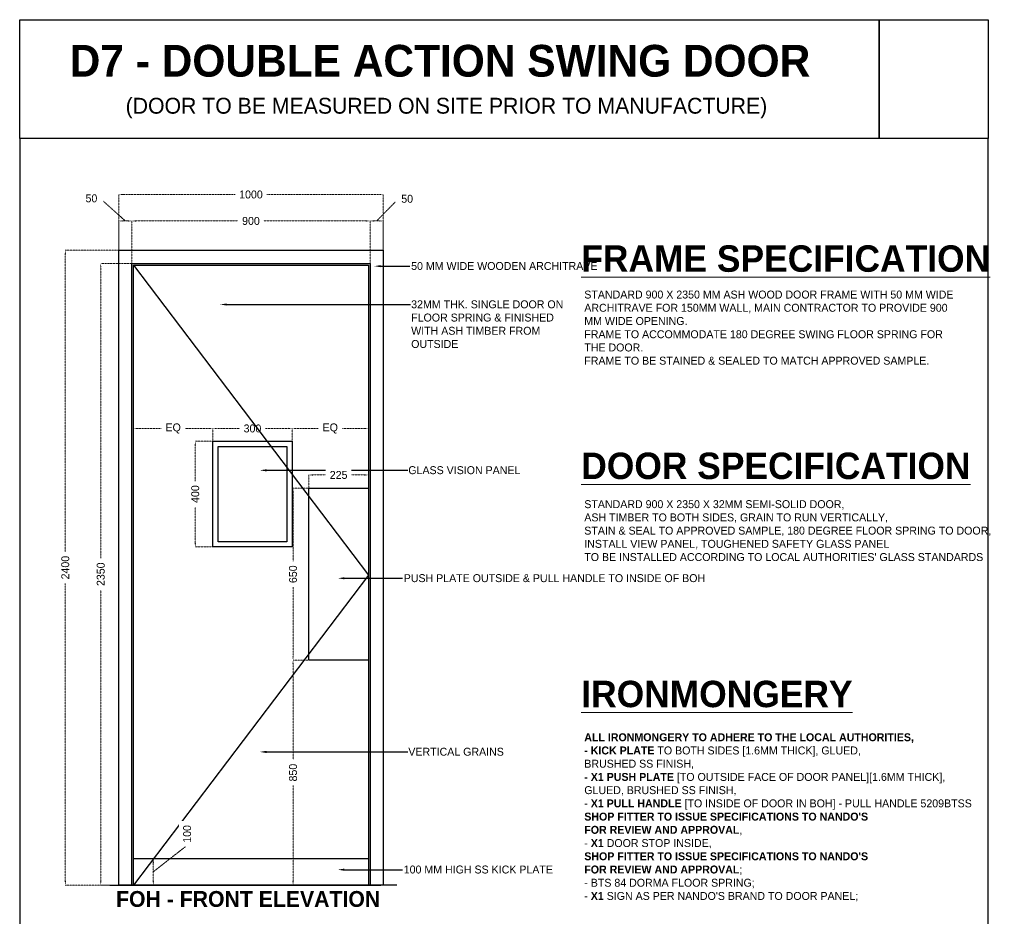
# Model space of a CAD drawing. Header units: millimetres. Extents: x 811 to 573824, y 137 to 100812.
# Tile 140 of 143: x 482095 to 485816, y 65343 to 68733. Entities that reach past the tile are written whole.
import ezdxf
from ezdxf import colors
from ezdxf.entities.mleader import LeaderData, LeaderLine
from ezdxf.math import Vec2, Vec3

# ---------------------------------------------------------------- set-up
doc = ezdxf.new("R2010")
doc.units = ezdxf.units.MM
doc.header["$LTSCALE"] = 3
doc.header["$MEASUREMENT"] = 0
doc.header["$PDMODE"] = 35
doc.linetypes.add('DASHED2', pattern=[0.375, 0.25, -0.125])
doc.layers.get('0').update_dxf_attribs({"lineweight": 0})
doc.layers.get('Defpoints').update_dxf_attribs({"lineweight": 0})
doc.layers.add('A - SHEET', color=7, linetype='Continuous', lineweight=15)
doc.layers.add('ARC - NEW DOORS', color=252, linetype='Continuous')
doc.layers.add('LEGEND', color=7, linetype='Continuous')
doc.styles.add('ARA-30', font='stylu.ttf', dxfattribs={"height": 60})
doc.styles.add('ARA-50', font='stylu.ttf', dxfattribs={"height": 50})
doc.styles.add('TXT', font='stylu.ttf', dxfattribs={"height": 20})
doc.dimstyles.new('ARA-30', dxfattribs={"dimtxt": 60, "dimasz": 50, "dimexe": 0, "dimexo": 0, "dimgap": 2, "dimtad": 0, "dimdec": 0, "dimdsep": 46, "dimtxsty": 'ARA-30', "dimcen": 30, "dimdle": 30, "dimclrd": 5, "dimclre": 5, "dimclrt": 5, "dimadec": 0, "dimazin": 3, "dimtfac": 1, "dimtdec": 0, "dimtix": 1, "dimtmove": 1, "dimatfit": 3, "dimfxl": 1, "dimtfill": 1, "dimtolj": 1, "dimlwd": 0, "dimlwe": 0, "dimarcsym": 0})

# ---------------------------------------------------------------- blocks, each defined once
blk = doc.blocks.new('*D331')
at = {"layer": 'Defpoints', "color": 0, "transparency": 16777216}
for p in [(482267.5, 67861.3), (482469.3, 67861.3), (482465.8, 65461.3)]:
    blk.add_point(p, dxfattribs=at)
at = {"layer": 'LEGEND', "color": 5, "linetype": 'DASHED2', "lineweight": 0, "transparency": 16777216}
for p, q in [((482469.3, 67861.3), (482267.5, 67861.3)), ((482267.5, 67846.3), (482267.5, 66719.9)), ((482267.5, 65476.3), (482267.5, 66602.8)), ((482465.8, 65461.3), (482267.5, 65461.3))]:
    blk.add_line(p, q, dxfattribs=at)
at = {"layer": 'LEGEND', "color": 5, "transparency": 16777216}
for points in [[(482265, 67846.3), (482270, 67846.3), (482267.5, 67861.3)], [(482265, 65476.3), (482270, 65476.3), (482267.5, 65461.3)]]:
    blk.add_solid(points, dxfattribs=at)
at = {"layer": 'LEGEND', "color": 5, "transparency": 16777216, "insert": (482267.5, 66661.3), "char_height": 60, "attachment_point": 5, "rotation": 90, "style": 'ARA-30', "bg_fill": 3, "box_fill_scale": 1.25, "bg_fill_color": 256, "bg_fill_true_color": 13158600, "bg_fill_transparency": 0}
blk.add_mtext('\\A1;{\\H0.5x;2400}', dxfattribs=at)
blk = doc.blocks.new('*D332')
at = {"layer": 'Defpoints', "color": 0, "transparency": 16777216}
for p in [(482519.3, 67811.3), (482401.4, 65461.3), (482519.3, 65461.3)]:
    blk.add_point(p, dxfattribs=at)
at = {"layer": 'LEGEND', "color": 5, "linetype": 'DASHED2', "lineweight": 0, "transparency": 16777216}
for p, q in [((482519.3, 67811.3), (482401.4, 67811.3)), ((482401.4, 67796.3), (482401.4, 66694.9)), ((482401.4, 65476.3), (482401.4, 66577.8)), ((482519.3, 65461.3), (482401.4, 65461.3))]:
    blk.add_line(p, q, dxfattribs=at)
at = {"layer": 'LEGEND', "color": 5, "transparency": 16777216}
for points in [[(482398.9, 67796.3), (482403.9, 67796.3), (482401.4, 67811.3)], [(482398.9, 65476.3), (482403.9, 65476.3), (482401.4, 65461.3)]]:
    blk.add_solid(points, dxfattribs=at)
at = {"layer": 'LEGEND', "color": 5, "transparency": 16777216, "insert": (482401.4, 66636.3), "char_height": 60, "attachment_point": 5, "rotation": 90, "style": 'ARA-30', "bg_fill": 3, "box_fill_scale": 1.25, "bg_fill_color": 256, "bg_fill_true_color": 13158600, "bg_fill_transparency": 0}
blk.add_mtext('\\A1;{\\H0.5x;2350}', dxfattribs=at)
blk = doc.blocks.new('*D333')
at = {"layer": 'Defpoints', "color": 0, "transparency": 16777216}
for p in [(483469, 68071.9), (482469.3, 67861.3), (483469, 67861.3)]:
    blk.add_point(p, dxfattribs=at)
at = {"layer": 'LEGEND', "color": 5, "linetype": 'DASHED2', "lineweight": 0, "transparency": 16777216}
for p, q in [((482469.3, 67861.3), (482469.3, 68071.9)), ((482484.3, 68071.9), (482914.9, 68071.9)), ((483454, 68071.9), (483023.3, 68071.9)), ((483469, 67861.3), (483469, 68071.9))]:
    blk.add_line(p, q, dxfattribs=at)
at = {"layer": 'LEGEND', "color": 5, "transparency": 16777216}
for points in [[(482484.3, 68074.4), (482484.3, 68069.4), (482469.3, 68071.9)], [(483454, 68074.4), (483454, 68069.4), (483469, 68071.9)]]:
    blk.add_solid(points, dxfattribs=at)
at = {"layer": 'LEGEND', "color": 5, "transparency": 16777216, "insert": (482969.1, 68071.9), "char_height": 60, "attachment_point": 5, "style": 'ARA-30', "bg_fill": 3, "box_fill_scale": 1.25, "bg_fill_color": 256, "bg_fill_true_color": 13158600, "bg_fill_transparency": 0}
blk.add_mtext('\\A1;{\\H0.5x;1000}', dxfattribs=at)
blk = doc.blocks.new('*D334')
at = {"layer": 'Defpoints', "color": 0, "transparency": 16777216}
for p in [(482469.3, 67971.9), (482469.3, 67811.3), (482519.3, 67811.3)]:
    blk.add_point(p, dxfattribs=at)
at = {"layer": 'LEGEND', "color": 5, "linetype": 'DASHED2', "lineweight": 0, "transparency": 16777216}
for p, q in [((482399.2, 68057.3), (482395.2, 68057.3)), ((482494.3, 67971.9), (482399.2, 68057.3)), ((482469.3, 67811.3), (482469.3, 67971.9)), ((482504.3, 67971.9), (482484.3, 67971.9)), ((482519.3, 67811.3), (482519.3, 67971.9))]:
    blk.add_line(p, q, dxfattribs=at)
at = {"layer": 'LEGEND', "color": 5, "transparency": 16777216}
for points in [[(482484.3, 67974.4), (482484.3, 67969.4), (482469.3, 67971.9)], [(482504.3, 67974.4), (482504.3, 67969.4), (482519.3, 67971.9)]]:
    blk.add_solid(points, dxfattribs=at)
at = {"layer": 'LEGEND', "color": 5, "transparency": 16777216, "insert": (482366.1, 68057.3), "char_height": 60, "attachment_point": 5, "style": 'ARA-30', "bg_fill": 3, "box_fill_scale": 1.25, "bg_fill_color": 256, "bg_fill_true_color": 13158600, "bg_fill_transparency": 0}
blk.add_mtext('\\A1;{\\H0.5x;50}', dxfattribs=at)
blk = doc.blocks.new('*D335')
at = {"layer": 'Defpoints', "color": 0, "transparency": 16777216}
for p in [(483419, 67971.9), (482519.3, 67811.3), (483419, 67811.3)]:
    blk.add_point(p, dxfattribs=at)
at = {"layer": 'LEGEND', "color": 5, "linetype": 'DASHED2', "lineweight": 0, "transparency": 16777216}
for p, q in [((482519.3, 67811.3), (482519.3, 67971.9)), ((482534.3, 67971.9), (482924.6, 67971.9)), ((483404, 67971.9), (483013.6, 67971.9)), ((483419, 67811.3), (483419, 67971.9))]:
    blk.add_line(p, q, dxfattribs=at)
at = {"layer": 'LEGEND', "color": 5, "transparency": 16777216}
for points in [[(482534.3, 67974.4), (482534.3, 67969.4), (482519.3, 67971.9)], [(483404, 67974.4), (483404, 67969.4), (483419, 67971.9)]]:
    blk.add_solid(points, dxfattribs=at)
at = {"layer": 'LEGEND', "color": 5, "transparency": 16777216, "insert": (482969.1, 67971.9), "char_height": 60, "attachment_point": 5, "style": 'ARA-30', "bg_fill": 3, "box_fill_scale": 1.25, "bg_fill_color": 256, "bg_fill_true_color": 13158600, "bg_fill_transparency": 0}
blk.add_mtext('\\A1;{\\H0.5x;900}', dxfattribs=at)
blk = doc.blocks.new('*D336')
at = {"layer": 'Defpoints', "color": 0, "transparency": 16777216}
for p in [(483469, 67971.9), (483419, 67811.3), (483469, 67811.3)]:
    blk.add_point(p, dxfattribs=at)
at = {"layer": 'LEGEND', "color": 5, "linetype": 'DASHED2', "lineweight": 0, "transparency": 16777216}
for p, q in [((483444, 67971.9), (483526.3, 68055.6)), ((483526.3, 68055.6), (483530.3, 68055.6)), ((483419, 67811.3), (483419, 67971.9)), ((483434, 67971.9), (483454, 67971.9)), ((483469, 67811.3), (483469, 67971.9))]:
    blk.add_line(p, q, dxfattribs=at)
at = {"layer": 'LEGEND', "color": 5, "transparency": 16777216}
for points in [[(483434, 67974.4), (483434, 67969.4), (483419, 67971.9)], [(483454, 67974.4), (483454, 67969.4), (483469, 67971.9)]]:
    blk.add_solid(points, dxfattribs=at)
at = {"layer": 'LEGEND', "color": 5, "transparency": 16777216, "insert": (483559.4, 68055.6), "char_height": 60, "attachment_point": 5, "style": 'ARA-30', "bg_fill": 3, "box_fill_scale": 1.25, "bg_fill_color": 256, "bg_fill_true_color": 13158600, "bg_fill_transparency": 0}
blk.add_mtext('\\A1;{\\H0.5x;50}', dxfattribs=at)
blk = doc.blocks.new('*D337')
at = {"layer": 'Defpoints', "color": 0, "transparency": 16777216}
for p in [(482758.6, 67139.2), (482824.9, 67139.2), (482824.9, 66739.4)]:
    blk.add_point(p, dxfattribs=at)
at = {"layer": 'LEGEND', "color": 5, "linetype": 'DASHED2', "lineweight": 0, "transparency": 16777216}
for p, q in [((482824.9, 67139.2), (482758.6, 67139.2)), ((482758.6, 67124.2), (482758.6, 66984.4)), ((482758.6, 66754.4), (482758.6, 66894.2)), ((482824.9, 66739.4), (482758.6, 66739.4))]:
    blk.add_line(p, q, dxfattribs=at)
at = {"layer": 'LEGEND', "color": 5, "transparency": 16777216}
for points in [[(482756.1, 67124.2), (482761.1, 67124.2), (482758.6, 67139.2)], [(482756.1, 66754.4), (482761.1, 66754.4), (482758.6, 66739.4)]]:
    blk.add_solid(points, dxfattribs=at)
at = {"layer": 'LEGEND', "color": 5, "transparency": 16777216, "insert": (482758.6, 66939.3), "char_height": 60, "attachment_point": 5, "rotation": 90, "style": 'ARA-30', "bg_fill": 3, "box_fill_scale": 1.25, "bg_fill_color": 256, "bg_fill_true_color": 13158600, "bg_fill_transparency": 0}
blk.add_mtext('\\A1;{\\H0.5x;400}', dxfattribs=at)
blk = doc.blocks.new('*D338')
at = {"layer": 'Defpoints', "color": 0, "transparency": 16777216}
for p in [(483124.7, 67187.3), (482824.9, 67139.2), (483124.7, 67139.2)]:
    blk.add_point(p, dxfattribs=at)
at = {"layer": 'LEGEND', "color": 5, "linetype": 'DASHED2', "lineweight": 0, "transparency": 16777216}
for p, q in [((482824.9, 67139.2), (482824.9, 67187.3)), ((482839.9, 67187.3), (482930.2, 67187.3)), ((483109.7, 67187.3), (483019.4, 67187.3)), ((483124.7, 67139.2), (483124.7, 67187.3))]:
    blk.add_line(p, q, dxfattribs=at)
at = {"layer": 'LEGEND', "color": 5, "transparency": 16777216}
for points in [[(482839.9, 67189.8), (482839.9, 67184.8), (482824.9, 67187.3)], [(483109.7, 67189.8), (483109.7, 67184.8), (483124.7, 67187.3)]]:
    blk.add_solid(points, dxfattribs=at)
at = {"layer": 'LEGEND', "color": 5, "transparency": 16777216, "insert": (482974.8, 67187.3), "char_height": 60, "attachment_point": 5, "style": 'ARA-30', "bg_fill": 3, "box_fill_scale": 1.25, "bg_fill_color": 256, "bg_fill_true_color": 13158600, "bg_fill_transparency": 0}
blk.add_mtext('\\A1;{\\H0.5x;300}', dxfattribs=at)
blk = doc.blocks.new('*D339')
at = {"layer": 'Defpoints', "color": 0, "transparency": 16777216}
for p in [(483188, 66311.3), (483128.1, 65461.3), (483188, 65461.3)]:
    blk.add_point(p, dxfattribs=at)
at = {"layer": 'LEGEND', "color": 5, "linetype": 'DASHED2', "lineweight": 0, "transparency": 16777216}
for p, q in [((483188, 66311.3), (483128.1, 66311.3)), ((483128.1, 66296.3), (483128.1, 65931.3)), ((483128.1, 65476.3), (483128.1, 65841.4)), ((483188, 65461.3), (483128.1, 65461.3))]:
    blk.add_line(p, q, dxfattribs=at)
at = {"layer": 'LEGEND', "color": 5, "transparency": 16777216}
for points in [[(483125.6, 66296.3), (483130.6, 66296.3), (483128.1, 66311.3)], [(483125.6, 65476.3), (483130.6, 65476.3), (483128.1, 65461.3)]]:
    blk.add_solid(points, dxfattribs=at)
at = {"layer": 'LEGEND', "color": 5, "transparency": 16777216, "insert": (483128.1, 65886.3), "char_height": 60, "attachment_point": 5, "rotation": 90, "style": 'ARA-30', "bg_fill": 3, "box_fill_scale": 1.25, "bg_fill_color": 256, "bg_fill_true_color": 13158600, "bg_fill_transparency": 0}
blk.add_mtext('\\A1;{\\H0.5x;850}', dxfattribs=at)
blk = doc.blocks.new('*D340')
at = {"layer": 'Defpoints', "color": 0, "transparency": 16777216}
for p in [(483128.1, 66961.3), (483188, 66961.3), (483188, 66311.3)]:
    blk.add_point(p, dxfattribs=at)
at = {"layer": 'LEGEND', "color": 5, "linetype": 'DASHED2', "lineweight": 0, "transparency": 16777216}
for p, q in [((483188, 66961.3), (483128.1, 66961.3)), ((483128.1, 66946.3), (483128.1, 66680.6)), ((483128.1, 66326.3), (483128.1, 66592.1)), ((483188, 66311.3), (483128.1, 66311.3))]:
    blk.add_line(p, q, dxfattribs=at)
at = {"layer": 'LEGEND', "color": 5, "transparency": 16777216}
for points in [[(483125.6, 66946.3), (483130.6, 66946.3), (483128.1, 66961.3)], [(483125.6, 66326.3), (483130.6, 66326.3), (483128.1, 66311.3)]]:
    blk.add_solid(points, dxfattribs=at)
at = {"layer": 'LEGEND', "color": 5, "transparency": 16777216, "insert": (483128.1, 66636.3), "char_height": 60, "attachment_point": 5, "rotation": 90, "style": 'ARA-30', "bg_fill": 3, "box_fill_scale": 1.25, "bg_fill_color": 256, "bg_fill_true_color": 13158600, "bg_fill_transparency": 0}
blk.add_mtext('\\A1;{\\H0.5x;650}', dxfattribs=at)
blk = doc.blocks.new('*D341')
at = {"layer": 'Defpoints', "color": 0, "transparency": 16777216}
for p in [(483413, 67011.6), (483188, 66961.3), (483413, 66961.3)]:
    blk.add_point(p, dxfattribs=at)
at = {"layer": 'LEGEND', "color": 5, "linetype": 'DASHED2', "lineweight": 0, "transparency": 16777216}
for p, q in [((483188, 66961.3), (483188, 67011.6)), ((483203, 67011.6), (483258.2, 67011.6)), ((483398, 67011.6), (483342.8, 67011.6)), ((483413, 66961.3), (483413, 67011.6))]:
    blk.add_line(p, q, dxfattribs=at)
at = {"layer": 'LEGEND', "color": 5, "transparency": 16777216}
for points in [[(483203, 67014.1), (483203, 67009.1), (483188, 67011.6)], [(483398, 67014.1), (483398, 67009.1), (483413, 67011.6)]]:
    blk.add_solid(points, dxfattribs=at)
at = {"layer": 'LEGEND', "color": 5, "transparency": 16777216, "insert": (483300.5, 67011.6), "char_height": 60, "attachment_point": 5, "style": 'ARA-30', "bg_fill": 3, "box_fill_scale": 1.25, "bg_fill_color": 256, "bg_fill_true_color": 13158600, "bg_fill_transparency": 0}
blk.add_mtext('\\A1;{\\H0.5x;225}', dxfattribs=at)
blk = doc.blocks.new('*D342')
at = {"layer": 'Defpoints', "color": 0, "transparency": 16777216}
for p in [(482525.3, 65561.3), (482599.9, 65561.3), (482525.3, 65461.3)]:
    blk.add_point(p, dxfattribs=at)
at = {"layer": 'LEGEND', "color": 5, "linetype": 'DASHED2', "lineweight": 0, "transparency": 16777216}
for p, q in [((482599.9, 65511.3), (482727.8, 65611.2)), ((482727.8, 65611.2), (482727.8, 65615.2)), ((482525.3, 65561.3), (482599.9, 65561.3)), ((482599.9, 65476.3), (482599.9, 65546.3)), ((482525.3, 65461.3), (482599.9, 65461.3))]:
    blk.add_line(p, q, dxfattribs=at)
at = {"layer": 'LEGEND', "color": 5, "transparency": 16777216}
for points in [[(482597.4, 65546.3), (482602.4, 65546.3), (482599.9, 65561.3)], [(482597.4, 65476.3), (482602.4, 65476.3), (482599.9, 65461.3)]]:
    blk.add_solid(points, dxfattribs=at)
at = {"layer": 'LEGEND', "color": 5, "transparency": 16777216, "insert": (482727.8, 65654.4), "char_height": 60, "attachment_point": 5, "rotation": 90, "style": 'ARA-30', "bg_fill": 3, "box_fill_scale": 1.25, "bg_fill_color": 256, "bg_fill_true_color": 13158600, "bg_fill_transparency": 0}
blk.add_mtext('\\A1;{\\H0.5x;100}', dxfattribs=at)
blk = doc.blocks.new('*D343')
at = {"layer": 'Defpoints', "color": 0, "transparency": 16777216}
for p in [(482525.3, 67187.3), (482525.3, 67139.2), (482824.9, 67139.2)]:
    blk.add_point(p, dxfattribs=at)
at = {"layer": 'LEGEND', "color": 5, "linetype": 'DASHED2', "lineweight": 0, "transparency": 16777216}
for p, q in [((482525.3, 67139.2), (482525.3, 67187.3)), ((482540.3, 67187.3), (482646.9, 67187.3)), ((482809.9, 67187.3), (482703.3, 67187.3)), ((482824.9, 67139.2), (482824.9, 67187.3))]:
    blk.add_line(p, q, dxfattribs=at)
at = {"layer": 'LEGEND', "color": 5, "transparency": 16777216}
for points in [[(482540.3, 67189.8), (482540.3, 67184.8), (482525.3, 67187.3)], [(482809.9, 67189.8), (482809.9, 67184.8), (482824.9, 67187.3)]]:
    blk.add_solid(points, dxfattribs=at)
at = {"layer": 'LEGEND', "color": 5, "transparency": 16777216, "insert": (482675.1, 67187.3), "char_height": 60, "attachment_point": 5, "style": 'ARA-30', "bg_fill": 3, "box_fill_scale": 1.25, "bg_fill_color": 256, "bg_fill_true_color": 13158600, "bg_fill_transparency": 0}
blk.add_mtext('\\A1;{\\H0.5x;EQ}', dxfattribs=at)
blk = doc.blocks.new('*D344')
at = {"layer": 'Defpoints', "color": 0, "transparency": 16777216}
for p in [(483413, 67187.3), (483124.7, 67139.2), (483413, 67139.2)]:
    blk.add_point(p, dxfattribs=at)
at = {"layer": 'LEGEND', "color": 5, "linetype": 'DASHED2', "lineweight": 0, "transparency": 16777216}
for p, q in [((483124.7, 67139.2), (483124.7, 67187.3)), ((483139.7, 67187.3), (483240.6, 67187.3)), ((483398, 67187.3), (483297, 67187.3)), ((483413, 67139.2), (483413, 67187.3))]:
    blk.add_line(p, q, dxfattribs=at)
at = {"layer": 'LEGEND', "color": 5, "transparency": 16777216}
for points in [[(483139.7, 67189.8), (483139.7, 67184.8), (483124.7, 67187.3)], [(483398, 67189.8), (483398, 67184.8), (483413, 67187.3)]]:
    blk.add_solid(points, dxfattribs=at)
at = {"layer": 'LEGEND', "color": 5, "transparency": 16777216, "insert": (483268.8, 67187.3), "char_height": 60, "attachment_point": 5, "style": 'ARA-30', "bg_fill": 3, "box_fill_scale": 1.25, "bg_fill_color": 256, "bg_fill_true_color": 13158600, "bg_fill_transparency": 0}
blk.add_mtext('\\A1;{\\H0.5x;EQ}', dxfattribs=at)

msp = doc.modelspace()

# ---------------------------------------------------------------- linework, layer by layer
at = {"layer": 'ARC - NEW DOORS'}
for p, q in [((482435.8, 65461.3), (482495.8, 65461.3)), ((483519.8, 65461.3), (483459.8, 65461.3))]:
    msp.add_line(p, q, dxfattribs=at)
at = {"layer": 'ARC - NEW DOORS', "linetype": 'Continuous'}
msp.add_line((482495.8, 65461.3), (483459.8, 65461.3), dxfattribs=at)
for points in [[(482469.3, 67861.3), (483469, 67861.3), (483469, 65461.3), (482469.3, 65461.3)], [(482519.3, 67811.3), (483419, 67811.3), (483419, 65461.3), (482519.3, 65461.3)], [(482525.3, 67805.3), (483413, 67805.3), (483413, 65461.3), (482525.3, 65461.3)], [(482824.9, 67139.2), (483124.7, 67139.2), (483124.7, 66739.4), (482824.9, 66739.4)], [(482844.9, 67119.2), (483104.7, 67119.2), (483104.7, 66759.4), (482844.9, 66759.4)], [(483413, 66961.3), (483413, 66311.3), (483188, 66311.3), (483188, 66961.3)]]:
    msp.add_lwpolyline(points, close=True, dxfattribs=at)
at = {"layer": 'LEGEND'}
for p, q in [((482095, 68283.8), (482095, 63475.2)), ((485755.7, 63475.2), (485755.7, 68283.8))]:
    msp.add_line(p, q, dxfattribs=at)
for points in [[(482095, 68732.9), (485342.9, 68732.9), (485342.9, 68283.8), (482095, 68283.8)], [(485342.9, 68732.9), (485755.7, 68732.9), (485755.7, 68283.8), (485342.9, 68283.8)]]:
    msp.add_lwpolyline(points, close=True, dxfattribs=at)

# ---------------------------------------------------------------- texts
at = {"attachment_point": 1, "rotation": 0.0008}
for s, insert, char_height, width, style in [('{\\fStylus BT|b1|i0|c0|p34;\\H0.8x;D7 - DOUBLE ACTION SWING DOOR\\H1.25x;\\P\\pi211.51635;\\fStylus BT|b0|i0|c0|p34;\\H0.4x;(DOOR TO BE MEASURED ON SITE PRIOR TO MANUFACTURE)}', (482283.9, 68637.6), 150, 2905.873, 'ARA-50'), ('{\\fStylus BT|b1|i0|c0|p34;\\LFRAME SPECIFICATION}', (484217.5, 67879.7), 100, 1567.802, 'ARA-30'), ('STANDARD 900 X 2350 MM ASH WOOD DOOR FRAME WITH 50 MM WIDE ARCHITRAVE FOR 150MM WALL, MAIN CONTRACTOR TO PROVIDE 900 MM WIDE OPENING.\\PFRAME TO ACCOMMODATE 180 DEGREE SWING FLOOR SPRING FOR THE DOOR.\\PFRAME TO BE STAINED & SEALED TO MATCH APPROVED SAMPLE.', (484228.9, 67708.7), 30, 1418.501, 'ARA-30'), ('{\\fStylus BT|b1|i0|c0|p34;\\LDOOR SPECIFICATION}', (484217.5, 67096.1), 100, 1567.802, 'ARA-30'), ("STANDARD 900 X 2350 X 32MM SEMI-SOLID DOOR,\\PASH TIMBER TO BOTH SIDES, GRAIN TO RUN VERTICALLY, \\PSTAIN & SEAL TO APPROVED SAMPLE, 180 DEGREE FLOOR SPRING TO DOOR,\\PINSTALL VIEW PANEL, TOUGHENED SAFETY GLASS PANEL\\PTO BE INSTALLED ACCORDING TO LOCAL AUTHORITIES' GLASS STANDARDS", (484228.9, 66916.2), 30, 1464.422, 'ARA-30'), ('{\\fStylus BT|b1|i0|c0|p34;\\LIRONMONGERY}', (484217.5, 66233.6), 100, 1567.802, 'ARA-30'), ("{\\fStylus BT|b1|i0|c0|p34;ALL IRONMONGERY TO ADHERE TO THE LOCAL AUTHORITIES,\\P- KICK PLATE} TO BOTH SIDES [1.6MM THICK], GLUED,\\PBRUSHED SS FINISH,\\P{\\fStylus BT|b1|i0|c0|p34;- X1 PUSH PLATE} [TO OUTSIDE FACE OF DOOR PANEL][1.6MM THICK],\\PGLUED, BRUSHED SS FINISH,\\P- {\\fStylus BT|b1|i0|c0|p34;X1} {\\fStylus BT|b1|i0|c0|p34;PULL HANDLE} [TO INSIDE OF DOOR IN BOH] - PULL HANDLE 5209BTSS\\P{\\fStylus BT|b1|i0|c0|p34;SHOP FITTER TO ISSUE SPECIFICATIONS TO NANDO'S \\PFOR REVIEW AND APPROVAL},\\P- {\\fStylus BT|b1|i0|c0|p34;X1} DOOR STOP INSIDE,\\P{\\fStylus BT|b1|i0|c0|p34;SHOP FITTER TO ISSUE SPECIFICATIONS TO NANDO'S\\PFOR REVIEW AND APPROVAL};\\P- BTS 84 DORMA FLOOR SPRING;\\P- {\\fStylus BT|b1|i0|c0|p34;X1 }SIGN AS PER NANDO'S BRAND TO DOOR PANEL;", (484228.9, 66035), 30, 1525.145, 'ARA-30'), ('{\\fStylus BT|b1|i0|c0|p34;FOH - FRONT ELEVATION}', (482459.1, 65438.6), 60, 3644.95, 'ARA-50')]:
    msp.add_mtext(s, dxfattribs=dict(at, insert=insert, char_height=char_height, width=width, style=style))

# ---------------------------------------------------------------- leaders
at = {"layer": 'A - SHEET', "ltscale": 0.005}
ml = msp.add_multileader_mtext('Standard', dxfattribs=at)
ml.set_content('32MM THK. SINGLE DOOR ON FLOOR SPRING & FINISHED WITH ASH TIMBER FROM OUTSIDE', color=256, style='TXT')
ml.set_leader_properties()
ml.build(insert=Vec2(0, 0))
ml.multileader.update_dxf_attribs({"arrow_head_size": 25})
ctx = ml.context
ctx.base_point, ctx.char_height, ctx.arrow_head_size, ctx.plane_origin = Vec3(483572.6, 67656.1, -176442996.7), 30, 25, Vec3(483432, 67656.1, -176442996.7)
notes = []
notes.append((ctx, [(0, (1, 1, 0), (483564.6, 67656.1, -176442996.7), (1, 0), 8, [(0, [(482852.6, 67656.1, -176442996.7)], 0, [])])]))
ctx.mtext.insert, ctx.mtext.width, ctx.mtext.flow_direction = Vec3(483574.6, 67671.8, -176442996.7), 577.068, 5
ml = msp.add_multileader_mtext('Standard', dxfattribs=at)
ml.set_content('GLASS VISION PANEL', color=256, style='TXT')
ml.set_leader_properties()
ml.build(insert=Vec2(0, 0))
ml.multileader.update_dxf_attribs({"arrow_head_size": 25})
ctx = ml.context
ctx.base_point, ctx.char_height, ctx.arrow_head_size, ctx.plane_origin = Vec3(483561.8, 67029.2, -176442996.7), 30, 25, Vec3(483432, 67029.2, -176442996.7)
notes.append((ctx, [(0, (1, 1, 0), (483553.8, 67029.2, -176442996.7), (1, 0), 8, [(0, [(483002.9, 67029.2, -176442996.7)], 0, [])])]))
ctx.mtext.insert, ctx.mtext.width, ctx.mtext.flow_direction = Vec3(483563.8, 67044.7, -176442996.7), 577.068, 5
ml = msp.add_multileader_mtext('Standard', dxfattribs=at)
ml.set_content('VERTICAL GRAINS', color=256, style='TXT')
ml.set_leader_properties()
ml.build(insert=Vec2(0, 0))
ml.multileader.update_dxf_attribs({"arrow_head_size": 25})
ctx = ml.context
ctx.base_point, ctx.char_height, ctx.arrow_head_size, ctx.plane_origin = Vec3(483561.8, 65964.5, -176442996.7), 30, 25, Vec3(483432, 65964.5, -176442996.7)
notes.append((ctx, [(0, (1, 1, 0), (483553.8, 65964.5, -176442996.7), (1, 0), 8, [(0, [(483002.9, 65964.5, -176442996.7)], 0, [])])]))
ctx.mtext.insert, ctx.mtext.width, ctx.mtext.flow_direction = Vec3(483563.8, 65980.2, -176442996.7), 577.068, 5
at = {"layer": 'LEGEND'}
ml = msp.add_multileader_mtext('Standard', dxfattribs=at)
ml.set_content('50 MM WIDE WOODEN ARCHITRAVE', color=256, style='TXT')
ml.set_leader_properties()
ml.build(insert=Vec2(0, 0))
ml.multileader.update_dxf_attribs({"dogleg_length": 0.36, "arrow_head_size": 25, "scale": 50})
ctx = ml.context
ctx.base_point, ctx.scale, ctx.char_height, ctx.arrow_head_size, ctx.landing_gap_size, ctx.plane_origin = Vec3(483570, 67801), 50, 30, 25, 4.5, Vec3(483434.8, 67801)
notes.append((ctx, [(0, (1, 1, 0), (483552, 67801), (1, 0), 18, [(0, [(483434.8, 67801)], 0, [])])]))
ctx.mtext.insert, ctx.mtext.width, ctx.mtext.flow_direction = Vec3(483574.5, 67816.7), 465.129, 5
ml = msp.add_multileader_mtext('Standard', dxfattribs=at)
ml.set_content('PUSH PLATE OUTSIDE & PULL HANDLE TO INSIDE OF BOH', color=256, style='TXT')
ml.set_leader_properties()
ml.build(insert=Vec2(0, 0))
ml.multileader.update_dxf_attribs({"dogleg_length": 0.36, "arrow_head_size": 25, "scale": 50})
ctx = ml.context
ctx.base_point, ctx.scale, ctx.char_height, ctx.arrow_head_size, ctx.landing_gap_size, ctx.plane_origin = Vec3(483542, 66621), 50, 30, 25, 4.5, Vec3(483297.5, 66621)
notes.append((ctx, [(0, (1, 1, 0), (483524, 66621), (1, 0), 18, [(0, [(483297.5, 66621)], 0, [])])]))
ctx.mtext.insert, ctx.mtext.width, ctx.mtext.flow_direction = Vec3(483546.5, 66636.5), 465.129, 5
ml = msp.add_multileader_mtext('Standard', dxfattribs=at)
ml.set_content('100 MM HIGH SS KICK PLATE', color=256, style='TXT')
ml.set_leader_properties()
ml.build(insert=Vec2(0, 0))
ml.multileader.update_dxf_attribs({"dogleg_length": 0.36, "arrow_head_size": 25, "scale": 50})
ctx = ml.context
ctx.base_point, ctx.scale, ctx.char_height, ctx.arrow_head_size, ctx.landing_gap_size, ctx.plane_origin = Vec3(483542, 65519.2), 50, 30, 25, 4.5, Vec3(483297.5, 65519.2)
notes.append((ctx, [(0, (1, 1, 0), (483524, 65519.2), (1, 0), 18, [(0, [(483297.5, 65519.2)], 0, [])])]))
ctx.mtext.insert, ctx.mtext.width, ctx.mtext.flow_direction = Vec3(483546.5, 65534.9), 465.129, 5
for ctx, leaders in notes:
    for number, flags, end, landing, length, lines in leaders:
        leader = LeaderData()
        leader.index, (leader.has_last_leader_line, leader.has_dogleg_vector, leader.attachment_direction) = number, flags
        leader.last_leader_point, leader.dogleg_vector, leader.dogleg_length = Vec3(end), Vec3(landing), length
        for number, points, colour, breaks in lines:
            line = LeaderLine()
            line.index, line.vertices, line.color, line.breaks = number, Vec3.list(points), colors.encode_raw_color(colour), breaks
            leader.lines.append(line)
        ctx.leaders.append(leader)

# ---------------------------------------------------------------- next in the draw order: dimensions: what is measured, and where the dimension line sits
for base, p1, p2, picture, middle in [((482267.5, 67861.3), (482465.8, 65461.3), (482469.3, 67861.3), '*D331', (482267.5, 66661.3)), ((482758.6, 67139.2), (482824.9, 66739.4), (482824.9, 67139.2), '*D337', (482758.6, 66939.3))]:
    dim = msp.add_linear_dim(base=base, p1=p1, p2=p2, angle=90, text='{\\H0.5x;<>}', dimstyle='ARA-30', override={"dimasz": 15}, dxfattribs=at)
    dim.commit()
    dim.dimension.update_dxf_attribs({"geometry": picture, "text_midpoint": middle})

# ---------------------------------------------------------------- next in the draw order: dimensions: what is measured, and where the dimension line sits
for base, p1, p2, picture, middle in [((483469, 68071.9), (482469.3, 67861.3), (483469, 67861.3), '*D333', (482969.1, 68071.9)), ((483124.7, 67187.3), (482824.9, 67139.2), (483124.7, 67139.2), '*D338', (482974.8, 67187.3))]:
    dim = msp.add_linear_dim(base=base, p1=p1, p2=p2, text='{\\H0.5x;<>}', dimstyle='ARA-30', override={"dimasz": 15}, dxfattribs=at)
    dim.commit()
    dim.dimension.update_dxf_attribs({"geometry": picture, "text_midpoint": middle})
dim = msp.add_linear_dim(base=(482401.4, 65461.3), p1=(482519.3, 67811.3), p2=(482519.3, 65461.3), angle=90, text='{\\H0.5x;<>}', dimstyle='ARA-30', override={"dimasz": 15}, dxfattribs=at)
dim.commit()
dim.dimension.update_dxf_attribs({"geometry": '*D332', "text_midpoint": (482401.4, 66636.3)})

# ---------------------------------------------------------------- next in the draw order: linework, layer by layer
at = {"layer": 'ARC - NEW DOORS', "linetype": 'Continuous'}
msp.add_lwpolyline([(482525.3, 65561.3), (483413, 65561.3), (483413, 65461.3), (482525.3, 65461.3)], close=True, dxfattribs=at)

# ---------------------------------------------------------------- next in the draw order: dimensions: what is measured, and where the dimension line sits
at = {"layer": 'LEGEND'}
dim = msp.add_linear_dim(base=(482469.3, 67971.9), p1=(482519.3, 67811.3), p2=(482469.3, 67811.3), text='{\\H0.5x;<>}', dimstyle='ARA-30', override={"dimasz": 15}, dxfattribs=at)
dim.commit()
dim.dimension.update_dxf_attribs({"geometry": '*D334', "text_midpoint": (482393.2, 68057.3), "dimtype": 160})

# ---------------------------------------------------------------- next in the draw order: dimensions: what is measured, and where the dimension line sits
dim = msp.add_linear_dim(base=(483419, 67971.9), p1=(482519.3, 67811.3), p2=(483419, 67811.3), text='{\\H0.5x;<>}', dimstyle='ARA-30', override={"dimasz": 15}, dxfattribs=at)
dim.commit()
dim.dimension.update_dxf_attribs({"geometry": '*D335', "text_midpoint": (482969.1, 67971.9)})

# ---------------------------------------------------------------- next in the draw order: dimensions: what is measured, and where the dimension line sits
dim = msp.add_linear_dim(base=(483469, 67971.9), p1=(483419, 67811.3), p2=(483469, 67811.3), text='{\\H0.5x;<>}', dimstyle='ARA-30', override={"dimasz": 15}, dxfattribs=at)
dim.commit()
dim.dimension.update_dxf_attribs({"geometry": '*D336', "text_midpoint": (483532.3, 68055.6), "dimtype": 160})

# ---------------------------------------------------------------- next in the draw order: linework, layer by layer
at = {"layer": 'ARC - NEW DOORS', "linetype": 'Continuous'}
msp.add_lwpolyline([(482525.3, 67805.3), (483413, 66633.3), (482525.3, 65461.3)], dxfattribs=at)

# ---------------------------------------------------------------- next in the draw order: dimensions: what is measured, and where the dimension line sits
at = {"layer": 'LEGEND'}
for base, p1, p2, picture, middle in [((482525.3, 67187.3), (482824.9, 67139.2), (482525.3, 67139.2), '*D343', (482675.1, 67187.3)), ((483413, 67187.3), (483124.7, 67139.2), (483413, 67139.2), '*D344', (483268.8, 67187.3))]:
    dim = msp.add_linear_dim(base=base, p1=p1, p2=p2, text='{\\H0.5x;EQ}', dimstyle='ARA-30', override={"dimasz": 15}, dxfattribs=at)
    dim.commit()
    dim.dimension.update_dxf_attribs({"geometry": picture, "text_midpoint": middle})
dim = msp.add_linear_dim(base=(483128.1, 65461.3), p1=(483188, 66311.3), p2=(483188, 65461.3), angle=90, text='{\\H0.5x;<>}', dimstyle='ARA-30', override={"dimasz": 15}, dxfattribs=at)
dim.commit()
dim.dimension.update_dxf_attribs({"geometry": '*D339', "text_midpoint": (483128.1, 65886.3)})
dim = msp.add_linear_dim(base=(482599.9, 65561.3), p1=(482525.3, 65461.3), p2=(482525.3, 65561.3), angle=90, text='{\\H0.5x;<>}', dimstyle='ARA-30', override={"dimasz": 15}, dxfattribs=at)
dim.commit()
dim.dimension.update_dxf_attribs({"geometry": '*D342', "text_midpoint": (482727.8, 65617.2), "dimtype": 160})

# ---------------------------------------------------------------- next in the draw order: dimensions: what is measured, and where the dimension line sits
dim = msp.add_linear_dim(base=(483128.1, 66961.3), p1=(483188, 66311.3), p2=(483188, 66961.3), angle=90, text='{\\H0.5x;<>}', dimstyle='ARA-30', override={"dimasz": 15}, dxfattribs=at)
dim.commit()
dim.dimension.update_dxf_attribs({"geometry": '*D340', "text_midpoint": (483128.1, 66636.3)})

# ---------------------------------------------------------------- next in the draw order: dimensions: what is measured, and where the dimension line sits
dim = msp.add_linear_dim(base=(483413, 67011.6), p1=(483188, 66961.3), p2=(483413, 66961.3), text='{\\H0.5x;<>}', dimstyle='ARA-30', override={"dimasz": 15}, dxfattribs=at)
dim.commit()
dim.dimension.update_dxf_attribs({"geometry": '*D341', "text_midpoint": (483300.5, 67011.6)})

doc.saveas('drawing.dxf')
